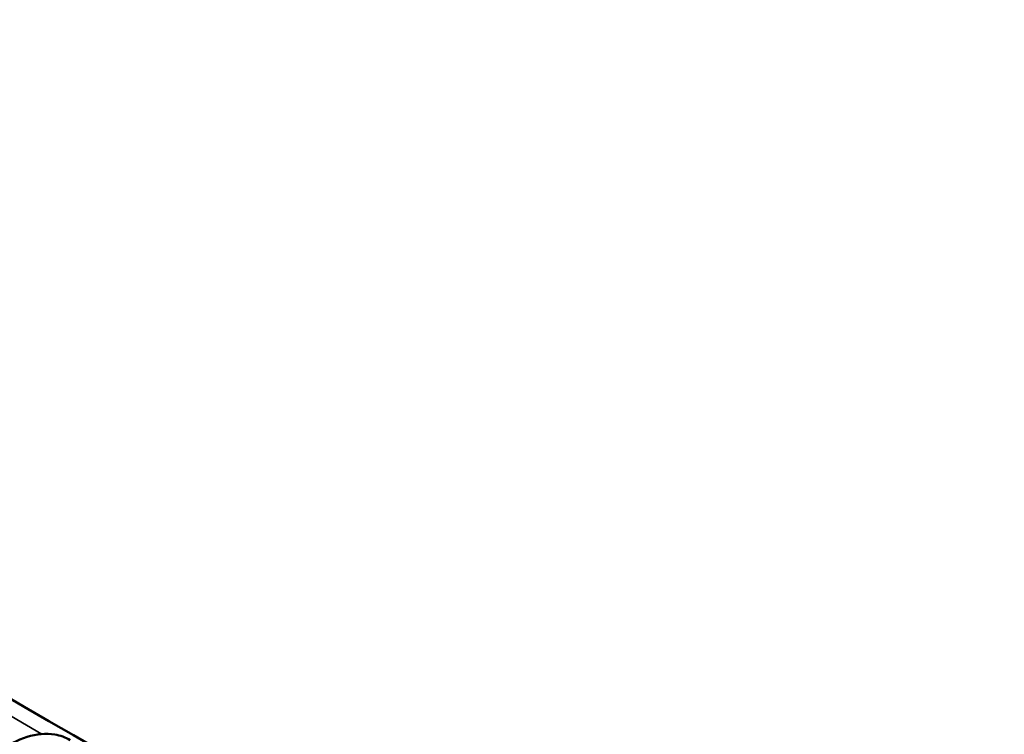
# Model space of a CAD drawing. Header units: inches. Extents: x 0.2 to 50.9, y 0.9 to 32.1.
# Tile 69 of 95: x 46.3 to 47.7, y 13 to 14. Entities that reach past the tile are written whole.
import ezdxf

# ---------------------------------------------------------------- set-up
doc = ezdxf.new("R2010")
doc.units = ezdxf.units.IN
doc.header["$LTSCALE"] = 1.5
doc.header["$MEASUREMENT"] = 0
doc.layers.add('Visible (ANSI)', color=7, linetype='Continuous', lineweight=50)
doc.layers.add('Visible Narrow (ANSI)', color=7, linetype='Continuous', lineweight=35)

msp = doc.modelspace()

# ---------------------------------------------------------------- linework, layer by layer
at = {"layer": 'Visible (ANSI)'}
for points, knots in [([(44.5876, 13.9938), (44.7857, 13.8827), (44.9834, 13.7713), (45.9401, 13.2289), (46.694, 12.792), (47.4423, 12.3488)], [6.478442, 6.478442, 6.478442, 6.478442, 10.000175, 10.000175, 23.553788, 23.553788, 23.553788, 23.553788]), ([(47.5269, 11.2931), (47.2657, 11.4463), (47.0044, 11.5991), (46.4818, 11.9036), (46.2205, 12.0555), (45.6979, 12.3581), (45.4366, 12.509), (44.9141, 12.8097), (44.6528, 12.9596), (44.1302, 13.2585), (43.8689, 13.4074), (43.6077, 13.5559)], [4.70445795, 4.70445795, 4.70445795, 4.70445795, 4.70763036, 4.70763036, 4.71080277, 4.71080277, 4.71397519, 4.71397519, 4.7171476, 4.7171476, 4.72032002, 4.72032002, 4.72032002, 4.72032002]), ([(43.5986, 13.484), (43.8598, 13.3356), (44.121, 13.1867), (44.6435, 12.8879), (44.9047, 12.7381), (45.4271, 12.4374), (45.6883, 12.2866), (46.2108, 11.984), (46.472, 11.8322), (46.9944, 11.5277), (47.2556, 11.375), (47.5168, 11.2218)], [1.56286529, 1.56286529, 1.56286529, 1.56286529, 1.5660377, 1.5660377, 1.56921012, 1.56921012, 1.57238253, 1.57238253, 1.57555495, 1.57555495, 1.57872736, 1.57872736, 1.57872736, 1.57872736]), ([(46.2102, 12.6601), (46.2014, 12.6654), (46.1939, 12.673), (46.1819, 12.6917), (46.1775, 12.7033), (46.1724, 12.73), (46.1719, 12.7455), (46.1753, 12.7785), (46.1793, 12.7963), (46.1912, 12.8311), (46.1993, 12.8487), (46.2181, 12.8812), (46.2292, 12.8966), (46.253, 12.9236), (46.266, 12.9355), (46.2926, 12.9543), (46.3064, 12.9614), (46.3335, 12.9697), (46.3471, 12.971), (46.3675, 12.9677), (46.375, 12.965), (46.3818, 12.9611)], [0.009366, 0.009366, 0.009366, 0.009366, 0.210284, 0.210284, 0.425873, 0.425873, 0.661016, 0.661016, 0.903467, 0.903467, 1.143138, 1.143138, 1.381164, 1.381164, 1.61953, 1.61953, 1.860043, 1.860043, 2.102248, 2.102248, 2.256326, 2.256326, 2.256326, 2.256326])]:
    msp.add_open_spline(points, degree=3, knots=knots, dxfattribs=at)
at = {"layer": 'Visible Narrow (ANSI)'}
for centre, major_axis, ratio, start_param, end_param in [((45.5648, -272.8835), (174.7235, -302.63), 0.57735, 2.348263, 2.364126), ((45.5648, -272.8835), (-174.6678, 302.5335), 0.57735, 5.489856, 5.505718), ((-78.6162, -127.802), (-171.6752, -93.561), 0.770041, 3.579269, 3.584362)]:
    msp.add_ellipse(centre, major_axis=major_axis, ratio=ratio, start_param=start_param, end_param=end_param, dxfattribs=at)
msp.add_open_spline([(48.0197, 11.1775), (47.4853, 11.492), (46.951, 11.805), (46.4166, 12.1165), (45.8823, 12.4266), (45.3479, 12.7351), (44.8136, 13.0421), (44.2792, 13.3476), (43.7449, 13.6516), (43.2106, 13.9541), (43.2106, 13.9541), (43.2106, 13.9541), (43.2105, 13.9541), (43.2105, 13.9541), (43.2105, 13.9541), (43.2105, 13.9541), (43.2105, 13.9541), (43.2105, 13.9541)], degree=9, knots=[0, 0, 0, 0, 0, 0, 0, 0, 0, 0, 0.990099, 0.990099, 0.990099, 0.990099, 0.990099, 0.990099, 0.990099, 0.990099, 0.9901014, 0.9901014, 0.9901014, 0.9901014, 0.9901014, 0.9901014, 0.9901014, 0.9901014, 0.9901014, 0.9901014], dxfattribs=at)
msp.add_open_spline([(47.9689, 11.0877), (46.3662, 12.031), (44.7635, 12.9563), (43.1608, 13.8636)], degree=3, dxfattribs=at)

doc.saveas('drawing.dxf')
